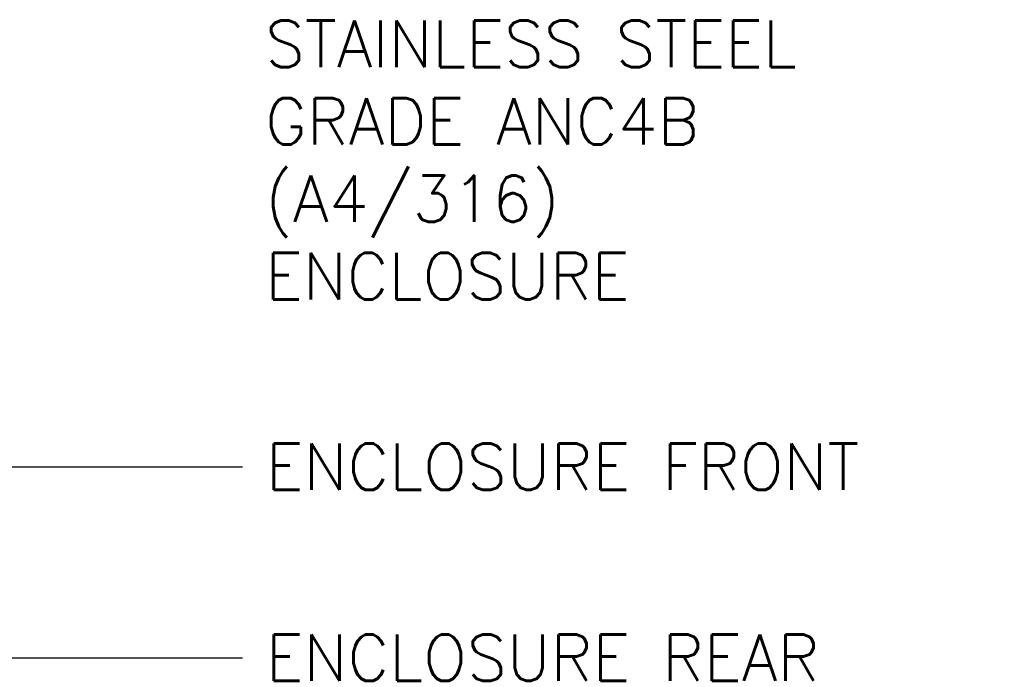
# Model space of a CAD drawing. Extents: x 0 to 391, y 0 to 275.
# Tile 6 of 14: x 127 to 180, y 102 to 137. Entities that reach past the tile are written whole.
import ezdxf

# ---------------------------------------------------------------- set-up
doc = ezdxf.new("R2010")
doc.units = 0
doc.header["$LTSCALE"] = 0.5
doc.header["$MEASUREMENT"] = 0
doc.layers.add('TEXT', color=5, linetype='Continuous')
doc.styles.add('ROMANS', font='romans', dxfattribs={"height": 2.5})
doc.dimstyles.new('DIMS', dxfattribs={"dimtxt": 2.5, "dimasz": 2.5, "dimexe": 1.25, "dimexo": 2, "dimgap": 1.25, "dimtad": 1, "dimdec": 4, "dimzin": 0, "dimdsep": 46, "dimtxsty": 'ROMANS', "dimcen": 2.5, "dimadec": 0, "dimazin": 0, "dimtfac": 1, "dimtdec": 4, "dimtmove": 0, "dimatfit": 3, "dimfxl": 0, "dimtolj": 1, "dimtzin": 0, "dimarcsym": 0})

msp = doc.modelspace()

# ---------------------------------------------------------------- texts
at = {"layer": 'TEXT', "char_height": 2.5, "style": 'ROMANS'}
for s, insert, width, attachment_point in [('{STAINLESS STEEL GRADE ANC4B (A4/316)\\PENCLOSURE}', (140.479, 137.105), 44.24988, 1), ('{ENCLOSURE FRONT}', (140.518, 111.858), 50, 7), ('{ENCLOSURE REAR}', (140.518, 101.583), 66.39312, 7)]:
    msp.add_mtext(s, dxfattribs=dict(at, insert=insert, width=width, attachment_point=attachment_point))

# ---------------------------------------------------------------- leaders
at = {"layer": 'TEXT', "annotation_type": 0, "has_hookline": 1, "hookline_direction": 0}
for points, text_width in [([(123.415, 113.108), (139.268, 113.108)], 35.495), ([(123.415, 102.833), (139.268, 102.833)], 32.857)]:
    msp.add_leader(points, dimstyle='DIMS', override={"dimtad": 0, "dimdec": 2, "dimlfac": 2, "dimdsep": 0, "dimtdec": 2, "dimtmove": 2}, dxfattribs=dict(at, text_width=text_width))

doc.saveas('drawing.dxf')
